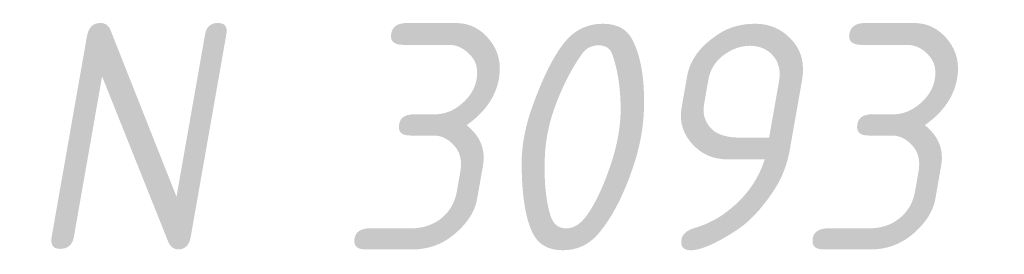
# Model space of a CAD drawing. Header units: metres. Extents: x 167994 to 179068, y 384202 to 399703.
# Tile 3 of 19: x 177274.549 to 177276.117, y 387427.15 to 387427.522. Entities that reach past the tile are written whole.
import ezdxf
from ezdxf.enums import TextEntityAlignment as Align

# ---------------------------------------------------------------- set-up
doc = ezdxf.new("R2010")
doc.units = ezdxf.units.M
doc.layers.get('0').update_dxf_attribs({"lineweight": 18})
doc.layers.add('B-WE-KG-GRENS_PERCEEL-S', color=150, linetype='Continuous', lineweight=18, true_color=0x007fff)
doc.styles.add('NLCS-ISO', font='NLCS-ISO.ttf')

# ---------------------------------------------------------------- blocks, each defined once
blk = doc.blocks.new('SKG-PERCEELNUMMER-SO')
at = {"style": 'NLCS-ISO', "oblique": 10, "flags": 1}
for tag, p in [('GEMEENTECODE', (0, 2.5535)), ('PERCEELGROOTTE', (0, -2.4465))]:
    blk.add_attdef(tag, text='', height=1.8, dxfattribs=at).set_placement(p, align=Align.MIDDLE_CENTER)
at = {"style": 'NLCS-ISO', "oblique": 10}
blk.add_attdef('SECTIE', text='', height=1.8, dxfattribs=at).set_placement((-0.5, 0), align=Align.MIDDLE_RIGHT)
blk.add_attdef('PERCEELNUMMER', text='', height=1.8, dxfattribs=at).set_placement((0.5, 0), align=Align.MIDDLE_LEFT)

msp = doc.modelspace()

# ---------------------------------------------------------------- block references
at = {"layer": 'B-WE-KG-GRENS_PERCEEL-S', "xscale": 0.2, "yscale": 0.2, "zscale": 0.2}
msp.add_blockref('SKG-PERCEELNUMMER-SO', (177274.954, 387427.336), dxfattribs=at).add_auto_attribs({'PERCEELNUMMER': '3093', 'SECTIE': 'N'})

doc.saveas('drawing.dxf')
